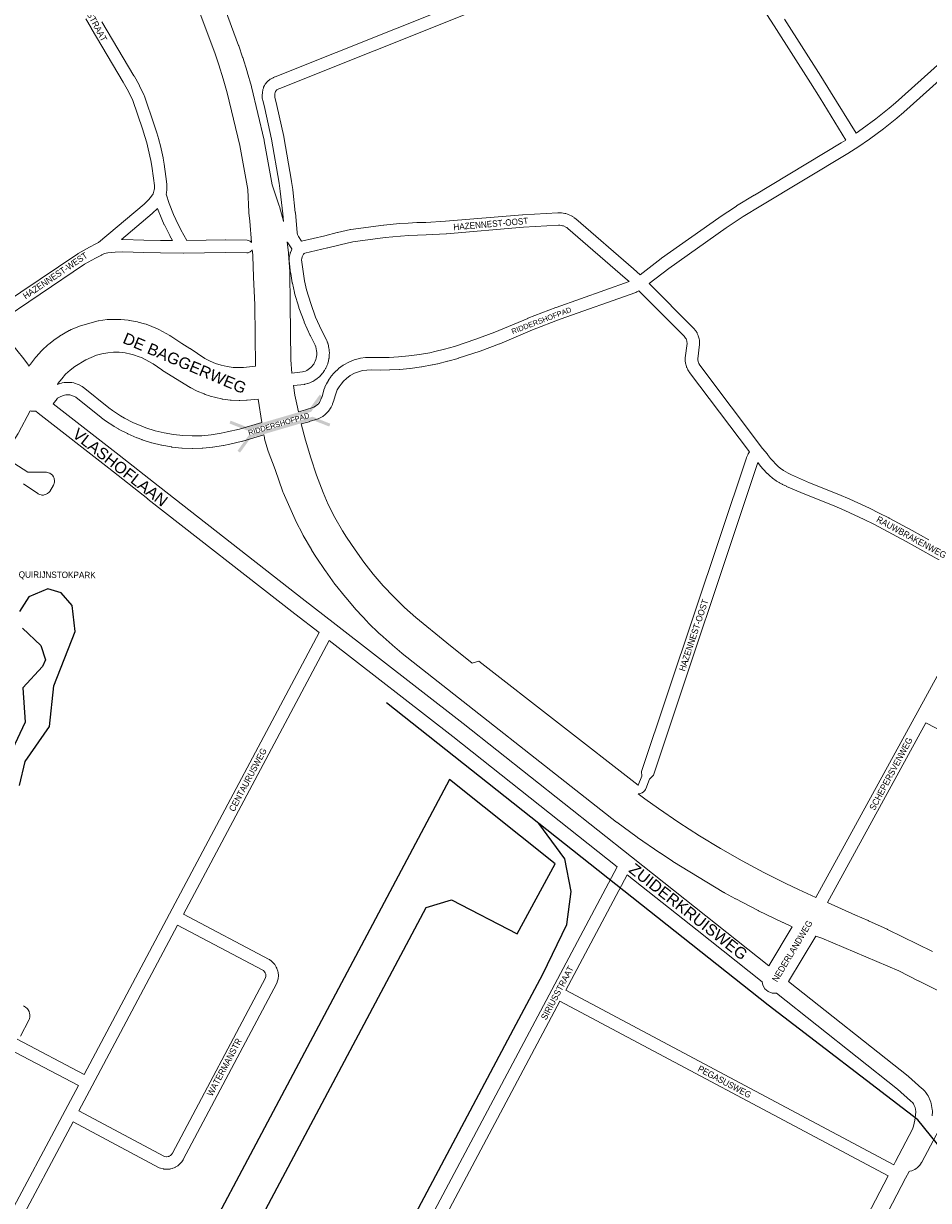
# Model space of a CAD drawing. Header units: metres. Extents: x 123817 to 142006, y 393105 to 406084.
# Tile 109 of 138: x 135481 to 136567, y 398729 to 400142. Entities that reach past the tile are written whole.
import ezdxf
from ezdxf.enums import TextEntityAlignment as Align

# ---------------------------------------------------------------- set-up
doc = ezdxf.new("R2010")
doc.units = ezdxf.units.M
doc.header["$MEASUREMENT"] = 0
doc.styles.add('Style-Arial', font='arial.ttf')

# ---------------------------------------------------------------- blocks, each defined once
blk = doc.blocks.new('gg0-viaduct_26')
at = {"linetype": 'Continuous', "lineweight": 0}
blk.add_hatch(color=7, dxfattribs=at).paths.add_polyline_path([(-55.8, -16.9), (-58, -14), (-40, 0), (40, 0), (58, -14), (55.8, -16.9), (38.7, -3.7), (-38.7, -3.7)])
blk = doc.blocks.new('gg0-viaduct_27')
at = {"linetype": 'Continuous', "lineweight": 0}
blk.add_hatch(color=7, dxfattribs=at).paths.add_polyline_path([(-55.8, -16.9), (-58, -14), (-40, 0), (40, 0), (58, -14), (55.8, -16.9), (38.7, -3.7), (-38.7, -3.7)])

msp = doc.modelspace()

# ---------------------------------------------------------------- linework, layer by layer
at = {"color": 6, "linetype": 'Continuous', "lineweight": 0, "flags": 128}
for points in [[(136300.2, 400265.2), (136381.8, 400139), (136425.3, 400070.5), (136436.9, 400052), (136467.7, 400001.9)], [(136002.7, 400165.5), (135782.9, 400077.8), (135782.6, 400077.6), (135781, 400076.9), (135780.6, 400076.7), (135777.2, 400074.9), (135777, 400074.8), (135776.1, 400074.2), (135774.6, 400073), (135773.5, 400071.9), (135773.4, 400071.7), (135771.1, 400068.8), (135770.2, 400067.4), (135769.1, 400065.2), (135768.9, 400064.6), (135768.8, 400064.2), (135768.3, 400062.7), (135768.1, 400061.7), (135767.6, 400059.2), (135767.6, 400058.4), (135767.4, 400055.6), (135767.5, 400055.6), (135767.4, 400055.2), (135767.4, 400055), (135767.4, 400053.7), (135767.5, 400052.6), (135767.9, 400050.4), (135768, 400049.8), (135770.5, 400039.9), (135778.7, 400003), (135787.8, 399950.1), (135789.1, 399940.4), (135792.2, 399913.5), (135793.1, 399904.2)], [(135814.5, 399880.7), (135810.9, 399886.3), (135810.2, 399887.7), (135809.9, 399888.7), (135809.4, 399890.5), (135807.2, 399915), (135807.1, 399915.1), (135804, 399942.2), (135804, 399942.4), (135802.6, 399952.3), (135802.6, 399952.5), (135793.5, 400005.7), (135793.4, 400006.1), (135785.1, 400043.2), (135785.1, 400043.4), (135782.7, 400053.2), (135782.4, 400054.6), (135782.4, 400055.1), (135782.5, 400057.2), (135782.8, 400058.8), (135782.9, 400059.3), (135783.4, 400060.2), (135784.6, 400061.8), (135784.9, 400062), (135787.5, 400063.4), (135788.7, 400063.9), (136015.2, 400154.3)], [(136394.4, 400147), (136438, 400078.5), (136438, 400078.4), (136449.6, 400059.9), (136449.6, 400059.8), (136480.2, 400010.2)], [(135803, 399870.9), (135802.8, 399871.3), (135798, 399878.5), (135797.5, 399879.4), (135797.3, 399879.9)]]:
    msp.add_lwpolyline(points, dxfattribs=at)
at = {"color": 1, "linetype": 'Continuous', "lineweight": 0, "flags": 128}
for points in [[(135720.7, 400165.4), (135739.1, 400115.4), (135739.1, 400115.4), (135739.2, 400115.1), (135743.9, 400101.5), (135744, 400101.1), (135749.2, 400084.2), (135749.4, 400083.9), (135754.4, 400066.3), (135754.5, 400065.6), (135769.8, 400001.8), (135769.9, 400001), (135779.5, 399948.2), (135787.8, 399922.9), (135788, 399922.3), (135793.1, 399904.4), (135793.1, 399904.2)], [(135692.7, 400154.6), (135710.9, 400105.2), (135715.4, 400092), (135720.5, 400075.5), (135725.4, 400058.4), (135740.5, 399995.2), (135750, 399942.7), (135751.4, 399915.4), (135751.5, 399914.4), (135752.7, 399904.7), (135754.7, 399879.1)], [(135797.3, 399879.9), (135798.9, 399866.5), (135798.9, 399865.7), (135800.4, 399844), (135800.4, 399843.3), (135801.1, 399804.7), (135801.1, 399804.6), (135801.7, 399738.1), (135802.9, 399722)], [(135487.7, 399730.6), (135488.6, 399732), (135489.3, 399732.9), (135495.2, 399740.7), (135495.7, 399741.3), (135496.1, 399741.8), (135502.5, 399748.8), (135503.4, 399749.8), (135510.3, 399756.1), (135511.3, 399757), (135518.8, 399762.7), (135519.6, 399763.3), (135523.6, 399765.9), (135524.2, 399766.3), (135535.8, 399773.3), (135536, 399773.4), (135538, 399774.3), (135549.3, 399778.9), (135550.8, 399779.4), (135569, 399784.5), (135570.4, 399784.8), (135571, 399784.9), (135581.5, 399786.4), (135583.8, 399786.5), (135596.7, 399786.3), (135597.7, 399786.3), (135606.4, 399785.6), (135607.8, 399785.4), (135608, 399785.4), (135617.8, 399783.5), (135618.7, 399783.3), (135626.2, 399781.4), (135628.2, 399780.7), (135641.8, 399775.1), (135643.3, 399774.4), (135656.7, 399767.1), (135657.1, 399766.9), (135657.8, 399766.4), (135670.9, 399757.8), (135680.5, 399751.8), (135680.8, 399751.6), (135698.6, 399739.8), (135704.9, 399736.4), (135711.5, 399733.6), (135718.2, 399731.5), (135725.3, 399729.9), (135732.4, 399729), (135739.5, 399728.7), (135745.1, 399728.9), (135759.2, 399730.5), (135758.4, 399803.9), (135757, 399837.5), (135757, 399837.7), (135756.3, 399862.5), (135755.6, 399868.7), (135755.5, 399869.2), (135755.5, 399870.1)], [(135767.1, 399662.9), (135762.6, 399690.8), (135749.3, 399689.6), (135748.5, 399689.5), (135740.7, 399689.3), (135739.6, 399689.3), (135730.3, 399689.6), (135729, 399689.8), (135720.2, 399690.9), (135719.4, 399691), (135718.4, 399691.2), (135705.1, 399694.6), (135704, 399694.9), (135698.9, 399696.6), (135697.7, 399697.1), (135689.5, 399700.6), (135688.7, 399701), (135681.9, 399704.4), (135681.2, 399704.8), (135680.8, 399705), (135647.7, 399725.4), (135647.1, 399725.9), (135636.5, 399733.2), (135622.6, 399740.7), (135619.9, 399741.8), (135612.9, 399744.2), (135609.9, 399745), (135602.9, 399746.4), (135595.9, 399747.1), (135589, 399747.1), (135582.1, 399746.5), (135575.1, 399745.3), (135568.5, 399743.5), (135562, 399741), (135555.8, 399738.1), (135542.5, 399729.9), (135536.8, 399725.6), (135531.5, 399720.7), (135526.8, 399715.4), (135522.3, 399709.5), (135521.7, 399708.5)], [(135810.8, 399675.7), (135808.8, 399684.9), (135806.7, 399695.6), (135804.8, 399707.1)], [(135495.6, 399676.5), (135495.5, 399676.5), (135490.3, 399676.5), (135488.8, 399677)], [(136019.6, 399374.2), (135989.1, 399398.3), (135951.9, 399428.7), (135938.4, 399441), (135925.3, 399453.7), (135912.8, 399467), (135900.8, 399480.8), (135889.5, 399495.1), (135878.8, 399509.9), (135868.6, 399525.2), (135863.9, 399532.7), (135854.6, 399548.7), (135846.4, 399564.3), (135840.4, 399578.9), (135832.6, 399599.6), (135825.6, 399620.6), (135819.2, 399641.8), (135814.3, 399661.1)], [(136375.5, 399010.8), (136403.6, 399057.6), (136392.6, 399062.6), (136392.3, 399062.7), (136363, 399076.9), (136362.6, 399077), (136335.7, 399091), (136335.4, 399091.1), (136322.1, 399098.4), (136321.7, 399098.6), (136321.4, 399098.8), (136260.3, 399136.1), (136259.9, 399136.4), (136244.9, 399146.2), (136244.7, 399146.4), (136217.8, 399164.8), (136217.4, 399165.1), (136193.1, 399183), (136192.7, 399183.3), (135935.4, 399385.8), (135935.1, 399386.1), (135923.7, 399395.6), (135923.3, 399396), (135908.9, 399409), (135908.4, 399409.4), (135894.4, 399423), (135894, 399423.5), (135880.7, 399437.6), (135880.3, 399438.1), (135867.6, 399452.8), (135867.4, 399452.9), (135867.2, 399453.3), (135855, 399468.5), (135854.7, 399469), (135843.2, 399484.7), (135842.9, 399485.2), (135832.1, 399501.4), (135831.8, 399501.8), (135826.7, 399510.1), (135826.4, 399510.5), (135816.7, 399527.3), (135816.4, 399527.8), (135807.2, 399545.3), (135806.8, 399546.3), (135792.7, 399578.9), (135792.3, 399579.7), (135792.3, 399579.8), (135782.8, 399606.4), (135774.5, 399628.4), (135774.5, 399628.5), (135774.1, 399629.7), (135770.3, 399643.4), (135770, 399645), (135769.5, 399648)], [(136432, 399092.9), (136411, 399102.4), (136395.8, 399109.7), (136369.3, 399122.9), (136343.3, 399136.9), (136317.5, 399151.6), (136292.2, 399166.9), (136267.4, 399182.8), (136242.9, 399199.5), (136226.5, 399211.2), (136218.7, 399217.3)], [(136445.7, 399086.7), (136479.4, 399071.6), (136494.8, 399065), (136495.1, 399064.9), (136517.5, 399054.8), (136518, 399054.5), (136571.8, 399027.8)], [(136399.2, 398992), (136431.8, 399046.2), (136438.9, 399043.9), (136531.3, 399004.6), (136554.8, 398992.7), (136555, 398992.6), (136586.1, 398977.2), (136626.1, 398957.1), (136646.4, 398942.5), (136665.5, 398927.8), (136684, 398912.5), (136694.1, 398903.4), (136708.1, 398890), (136714.7, 398883.2), (136727.8, 398868.9), (136740.2, 398854.2), (136752, 398839), (136760.8, 398826.8)], [(136384.7, 398978), (136379.6, 398978), (136374.7, 398979.8), (136370.7, 398983.1), (136368.1, 398987.6), (136367.3, 398991.7)]]:
    msp.add_lwpolyline(points, dxfattribs=at)
at = {"color": 9, "linetype": 'Continuous', "lineweight": 0, "flags": 128}
for points in [[(135432, 399788.8), (135546.2, 399865.5), (135546.6, 399865.7), (135546.7, 399865.8), (135560.1, 399873.2), (135560.3, 399873.4), (135567.7, 399877.2), (135571.1, 399879.1), (135625.6, 399924.9), (135631.4, 399930.6), (135634.7, 399934.4), (135636.4, 399937.2), (135637.1, 399938.9), (135637.8, 399942), (135638, 399943.5), (135638.1, 399945.2), (135638, 399947.3), (135637, 399956.2), (135634.9, 399970.5), (135633.7, 399977.4), (135630.7, 399991.4), (135628.8, 399998.4), (135626.6, 400006.1), (135623.6, 400015.3), (135612.1, 400049.3), (135606.8, 400060.3), (135600.6, 400071.3), (135562.1, 400136.3), (135562.1, 400136.4), (135555.9, 400147.2)], [(135575.1, 400143.9), (135613.5, 400078.9), (135613.6, 400078.8), (135620, 400067.5), (135620.2, 400067.1), (135625.8, 400055.4), (135626.1, 400054.7), (135626.2, 400054.5), (135637.8, 400020.1), (135637.9, 400020), (135640.9, 400010.6), (135640.9, 400010.4), (135643.2, 400002.5), (135643.3, 400002.3), (135645.2, 399995.1), (135645.3, 399994.8), (135648.4, 399980.5), (135648.5, 399980.2), (135649.7, 399973), (135649.8, 399972.8), (135651.9, 399958.2), (135651.9, 399958), (135653, 399948.8), (135653, 399948.2), (135653.1, 399945.5), (135653.1, 399945.2), (135653.1, 399944.8), (135653, 399942.5), (135653, 399941.8), (135652.6, 399939.5), (135652.5, 399938.6), (135652, 399936.8), (135655.7, 399925.6), (135660.8, 399912.7), (135663.6, 399906.5), (135669.7, 399894.1), (135677.1, 399881.3), (135723.4, 399882.1), (135723.7, 399882.1), (135749.4, 399881.6), (135750.5, 399881.5), (135753, 399880.6), (135754.7, 399879.1)], [(135659.8, 399881.3), (135645.5, 399881.4), (135625.3, 399881.9), (135600.3, 399882.7), (135599.9, 399882.7), (135598.6, 399882.7), (135635.4, 399913.6), (135635.8, 399914), (135641.9, 399919.9), (135646.9, 399907.1), (135647.1, 399906.8), (135649.9, 399900.3), (135650.1, 399900), (135656.4, 399887.3), (135656.6, 399886.9), (135659.8, 399881.3)], [(135814.5, 399880.7), (135842.5, 399887), (135857.5, 399890.8), (135857.6, 399890.9), (135873.2, 399894.5), (135873.6, 399894.5), (135873.9, 399894.6), (135913.1, 399899.9), (135913.5, 399899.9), (135932.1, 399901.6), (135932.3, 399901.6), (135942.7, 399902.3), (135942.8, 399902.3), (135953.2, 399902.8), (135953.4, 399902.8), (135963.7, 399903.1), (135987.3, 399904.4), (136080, 399912.3), (136080.2, 399912.3), (136122.3, 399914.6), (136122.7, 399914.6), (136125.4, 399914.6), (136126.5, 399914.5), (136130.8, 399913.9), (136130.9, 399913.8), (136131.8, 399913.6), (136133.8, 399913), (136134.8, 399912.6), (136138.7, 399910.8), (136139.3, 399910.5), (136139.6, 399910.3), (136141.4, 399909.2), (136142, 399908.7), (136143.7, 399907.4), (136143.9, 399907.2), (136213.1, 399847.3), (136213.2, 399847.2), (136221.1, 399840.1)], [(136207.7, 399832), (136203.2, 399836), (136134.2, 399895.8), (136133, 399896.8), (136131.9, 399897.4), (136129, 399898.8), (136127.9, 399899.1), (136124.8, 399899.6), (136122.9, 399899.6), (136081.2, 399897.3), (135988.5, 399889.4), (135988.3, 399889.4), (135964.4, 399888.1), (135964.2, 399888.1), (135953.8, 399887.8), (135943.6, 399887.3), (135933.4, 399886.7), (135915, 399885), (135876.2, 399879.8), (135861.1, 399876.3), (135846.1, 399872.5), (135845.9, 399872.4), (135818.5, 399866.2), (135817.9, 399865.8), (135817.5, 399865.4), (135817.5, 399865.4), (135817.5, 399865.4), (135816.9, 399864.8), (135816, 399863.5), (135815.3, 399861.7), (135814.8, 399859.8), (135814.7, 399858), (135816.4, 399844.2), (135818.3, 399833.1), (135820.7, 399822.1), (135825.6, 399805.5), (135831.5, 399789.3), (135838.6, 399773.5), (135844.4, 399762.1), (135844.8, 399761.3), (135845.8, 399758.6), (135845.9, 399758.5), (135846, 399757.9), (135846.8, 399755.1), (135847, 399754.4), (135847.5, 399751.5), (135847.6, 399750.8), (135847.9, 399747.9), (135848, 399747.1), (135848, 399747.1), (135847.9, 399743.4), (135847.9, 399742.6), (135847.6, 399740.1), (135847.5, 399739.5), (135847, 399736.9), (135846.9, 399736.4), (135846.2, 399733.9), (135846, 399733.4), (135846, 399733.3), (135845.1, 399730.9), (135845.1, 399730.9), (135844.8, 399730.4), (135843.7, 399728), (135843.5, 399727.5), (135842.2, 399725.3), (135841.9, 399724.8), (135840.4, 399722.7), (135840, 399722.1), (135839.9, 399722), (135838.3, 399720.1), (135837.8, 399719.6), (135836, 399717.8), (135835.5, 399717.4), (135833.5, 399715.7), (135833, 399715.3), (135830.9, 399713.9), (135830.4, 399713.5), (135830.4, 399713.5), (135828.1, 399712.2), (135827.6, 399711.9), (135825.2, 399710.9), (135824.6, 399710.6), (135822.2, 399709.7), (135821.6, 399709.5), (135819.1, 399708.9), (135818.4, 399708.7), (135818, 399708.6), (135804.8, 399707.1)], [(135755.5, 399870.1), (135755, 399869.2), (135753, 399867.6), (135750.5, 399866.7), (135749.1, 399866.6), (135723.5, 399867.1), (135672.9, 399866.2), (135672.8, 399866.2), (135672.7, 399866.2), (135645.3, 399866.4), (135645.2, 399866.4), (135625, 399866.9), (135624.9, 399866.9), (135600, 399867.7), (135591, 399867.5), (135582, 399866.5), (135578, 399865.8), (135575.1, 399864.1), (135575.1, 399864.1), (135574.7, 399863.9), (135567.3, 399860.1), (135554.3, 399852.8), (135447.2, 399780.9)], [(135803, 399870.9), (135802.4, 399869.9), (135801.2, 399866.9), (135801.1, 399866.6), (135800.8, 399865.8), (135800.1, 399862.7), (135799.9, 399861.4), (135799.7, 399858.3), (135799.8, 399858.3), (135799.7, 399857.8), (135799.7, 399856.9), (135801.5, 399842.2), (135801.6, 399841.8), (135803.5, 399830.4), (135803.6, 399830), (135806.1, 399818.7), (135806.2, 399818.2), (135811.3, 399801.1), (135811.4, 399800.6), (135811.4, 399800.6), (135817.6, 399783.9), (135817.7, 399783.4), (135825, 399767.2), (135825.2, 399766.8), (135830.9, 399755.6), (135831.7, 399753.5), (135832.3, 399751.3), (135832.7, 399749), (135833, 399746.8), (135832.9, 399743.9), (135832.7, 399742.1), (135832.3, 399740.2), (135831.8, 399738.3), (135831.1, 399736.5), (135830.3, 399734.7), (135829.3, 399733), (135828.3, 399731.5), (135827.1, 399730.1), (135825.7, 399728.7), (135824.2, 399727.5), (135822.6, 399726.4), (135820.9, 399725.4), (135819.2, 399724.6), (135817.4, 399723.9), (135815.7, 399723.5), (135802.9, 399722)], [(136232, 399829.6), (136284.7, 399776.6), (136285.2, 399776.2), (136285.2, 399776), (136287.7, 399773), (136288.3, 399772.1), (136289.3, 399770.4), (136289.6, 399769.7), (136290.4, 399768), (136290.6, 399767.4), (136290.8, 399766.9), (136291.9, 399763.1), (136292.1, 399761.6), (136292.4, 399757.7), (136292.4, 399757.2), (136292.3, 399756.3), (136290.1, 399739.2), (136290.1, 399738.4), (136290.6, 399735.7), (136290.9, 399734.7), (136291.3, 399733.8), (136292.6, 399731.8), (136367.9, 399631.7), (136373.7, 399624.7), (136373.8, 399624.5), (136377.4, 399619.8), (136379.7, 399617.2), (136384.2, 399612.3), (136386.6, 399610.1), (136389.1, 399608.1), (136393, 399605.2), (136395.7, 399603.5), (136398.5, 399601.9), (136402.8, 399599.9), (136424.3, 399590.6), (136459.4, 399576.6), (136459.6, 399576.5), (136472.5, 399570.9), (136472.7, 399570.8), (136496.2, 399560), (136496.3, 399559.9), (136507.9, 399554.2), (136508, 399554.1), (136519.5, 399548.3), (136519.7, 399548.2), (136547.5, 399533.2), (136547.5, 399533.2), (136567.5, 399522.1)], [(136223.1, 399238.5), (136222.7, 399244.2), (136348.5, 399620.3), (136348.6, 399620.5), (136348.7, 399620.9), (136350.1, 399624), (136350.7, 399625.2), (136352.3, 399627.5), (136280.4, 399723), (136280, 399723.5), (136278.3, 399726.2), (136277.9, 399727.1), (136277.1, 399728.9), (136276.8, 399729.4), (136276.8, 399729.6), (136276.2, 399731.5), (136275.9, 399732.6), (136275.2, 399736.4), (136275.1, 399737.6), (136275.1, 399739.5), (136275.1, 399739.6), (136275.2, 399740.6), (136277.4, 399757.5), (136277.2, 399759.9), (136276.5, 399762.3), (136276.1, 399763.2), (136275.6, 399764.1), (136273.8, 399766.3), (136219.4, 399820.9)], [(135456.8, 399621.9), (135486.1, 399603.2), (135508.5, 399603.2), (135509.8, 399603), (135512.2, 399602.1), (135512.5, 399602), (135514, 399601), (135515.7, 399599.5), (135516.9, 399597.6), (135517.6, 399595.9), (135517.7, 399595.6), (135518.2, 399593), (135518, 399591.5), (135517.7, 399589.7), (135517.4, 399588.7), (135516.8, 399587.5), (135512.4, 399580.1), (135511.7, 399579.1), (135509.7, 399577.5), (135509, 399577.1), (135507.3, 399576.4), (135505.6, 399575.9), (135504.8, 399575.8), (135504.6, 399575.7), (135502.8, 399575.8), (135502, 399576), (135500.3, 399576.5), (135498.6, 399577.2), (135498.2, 399577.5), (135480.8, 399589.1)], [(136580.1, 399497.8), (136560.2, 399509), (136540.3, 399520), (136512.7, 399534.9), (136501.3, 399540.7), (136489.8, 399546.4), (136466.5, 399557.2), (136453.8, 399562.7), (136418.7, 399576.8), (136418.5, 399576.8), (136396.7, 399586.2), (136396.5, 399586.3), (136391.9, 399588.5), (136391.4, 399588.7), (136388.2, 399590.5), (136388.1, 399590.5), (136387.9, 399590.7), (136384.8, 399592.6), (136384.4, 399592.9), (136380, 399596.1), (136379.6, 399596.4), (136376.8, 399598.7), (136376.5, 399599), (136373.8, 399601.5), (136373.5, 399601.8), (136368.6, 399607), (136368.4, 399607.2), (136365.9, 399610.1), (136365.9, 399610.2), (136365.6, 399610.5), (136362.4, 399614.7), (136236.9, 399239.4), (136232.4, 399234.9)], [(136432, 399092.9), (136554.3, 399316.2), (136635.9, 399465.2)], [(135847.6, 399401.4), (135673, 399072.7), (135775.7, 399018.4), (135776, 399018.3), (135776.5, 399017.9), (135778, 399016.9), (135779, 399016.1), (135781.4, 399013.6), (135781.8, 399013.1), (135782.5, 399012.3), (135784.3, 399009.3), (135784.9, 399007.9), (135785, 399007.7), (135786.1, 399004.5), (135786.4, 399002.8), (135786.8, 398999.3), (135786.8, 398998.7), (135786.8, 398998), (135786.6, 398996.3), (135786.4, 398995), (135785.5, 398991.7), (135785.3, 398991), (135784.9, 398990.1), (135672.7, 398778.5), (135672.4, 398777.9), (135670.8, 398775.6), (135670.3, 398774.9), (135669.9, 398774.4), (135667.4, 398771.9), (135666, 398770.9), (135663.1, 398769), (135662.9, 398768.9), (135661.9, 398768.5), (135660.3, 398767.8), (135659.5, 398767.6), (135657.8, 398767.1), (135657.2, 398767), (135656.5, 398766.9), (135653.1, 398766.6), (135651.8, 398766.6), (135650.1, 398766.7), (135649.4, 398766.8), (135648.8, 398767), (135645.5, 398767.8), (135643.9, 398768.5), (135540.5, 398823.5), (135469.1, 398689.2)], [(135473.5, 398922.7), (135553.8, 398880.5), (135656.2, 399073.1), (135835.6, 399410.7)], [(136825, 398942.3), (136800.6, 398898.2), (136787.4, 398905.5), (136830.8, 398983.8), (136836.1, 399022.6), (136717.2, 399085.6), (136717, 399085.8), (136715, 399087.4), (136713.7, 399089.7), (136713.5, 399090.2), (136669.8, 399247.8), (136564, 399302.6), (136445.7, 399086.7)], [(135867.1, 398515.3), (136115, 398981.9), (136115, 398981.9), (136115, 398981.9), (136193.5, 399129.6)], [(136525.4, 398772), (136131.8, 398981.4), (136205.5, 399120.1)], [(135652.4, 398781.6), (135652, 398781.6), (135650.1, 398782.1), (135547.5, 398836.7), (135563.5, 398866.9), (135665.9, 399059.5), (135768.3, 399005.4), (135768.8, 399005), (135770.1, 399003.6), (135771, 399002.2), (135771.6, 399000.6), (135771.8, 398998.6), (135771.7, 398998.2), (135771.2, 398996.3), (135659.7, 398785.8), (135658.7, 398784.5), (135657.5, 398783.2), (135655.8, 398782.2), (135655.2, 398781.9), (135654.6, 398781.8), (135652.4, 398781.6)], [(135480.9, 398962.7), (135483.5, 398961.1), (135485.4, 398959.5), (135485.6, 398959.2), (135486.7, 398957.8), (135487.7, 398955.9), (135487.8, 398955.5), (135488.3, 398953.8), (135488.7, 398951.9), (135488.7, 398951), (135488.7, 398950.8), (135488.5, 398949.1), (135488.1, 398947.4), (135487.9, 398946.5), (135487.4, 398945.5), (135477.2, 398926.4)], [(136518.5, 398758.8), (136124.7, 398968.2), (135883.8, 398514.9)], [(135459.3, 398702.7), (135530.8, 398837.1), (135546.8, 398867.3), (135454.5, 398915.7)]]:
    msp.add_lwpolyline(points, dxfattribs=at)
at = {"color": 191, "linetype": 'Continuous', "lineweight": 0, "flags": 128}
for points in [[(136581.3, 400094.9), (136527.4, 400046.5), (136519.7, 400040), (136503.9, 400027.3), (136487.6, 400015.3), (136480.2, 400010.2)], [(136591.4, 400083.8), (136537.3, 400035.3), (136537.1, 400035.1), (136529.3, 400028.5), (136529.2, 400028.3), (136513.2, 400015.5), (136512.9, 400015.3), (136496.4, 400003.1), (136496.2, 400003), (136482.3, 399993.5), (136479.2, 399991.4), (136479, 399991.3), (136470.4, 399985.8), (136470.2, 399985.7), (136365.8, 399923.1), (136344.8, 399910.1), (136324.2, 399896.4), (136255.5, 399847.8), (136232, 399829.6)], [(136221.1, 399840.1), (136246.4, 399859.8), (136246.7, 399860), (136315.6, 399908.7), (136315.8, 399908.9), (136336.6, 399922.6), (136336.8, 399922.8), (136358, 399935.9), (136358.1, 399935.9), (136462.4, 399998.5), (136467.7, 400001.9)], [(135810.8, 399675.7), (135819.3, 399678.2), (135829.3, 399681.3), (135831.4, 399682.5), (135833.5, 399684.1), (135834.8, 399685.4), (135836, 399686.9), (135837, 399688.7), (135837.9, 399690.6), (135839.2, 399694.1), (135841.3, 399701.6), (135841.4, 399702), (135842.5, 399704.9), (135842.5, 399705), (135842.7, 399705.6), (135844, 399708.4), (135844.4, 399709.1), (135846.8, 399713.2), (135847.1, 399713.8), (135849.9, 399717.7), (135850.3, 399718.3), (135850.3, 399718.3), (135853.8, 399722.5), (135854.4, 399723.1), (135858.4, 399726.9), (135859.1, 399727.5), (135864.6, 399731.5), (135865.3, 399731.9), (135865.3, 399732), (135871.2, 399735.3), (135872.2, 399735.7), (135877.9, 399738), (135878.8, 399738.3), (135884.7, 399739.7), (135885.3, 399739.9), (135885.5, 399739.9), (135891.4, 399740.7), (135892.3, 399740.8), (135898.2, 399740.9), (135898.5, 399740.9), (135909.5, 399740.7), (135919.8, 399740.9), (135931.2, 399741.5), (135943.3, 399742.7), (135956.4, 399744.4), (135968.8, 399746.6), (135974.6, 399747.9), (135986.2, 399750.8), (135998.3, 399754.2), (136024, 399762.7), (136046.8, 399771.3), (136086.1, 399787.8), (136086.3, 399787.9), (136119.9, 399800.8), (136120.1, 399800.9), (136207.7, 399832)], [(136219.4, 399820.9), (136217.2, 399819.6), (136217.2, 399819.6), (136216, 399819), (136125.2, 399786.8), (136091.8, 399773.9), (136052.5, 399757.4), (136052.3, 399757.3), (136029.2, 399748.6), (136028.9, 399748.5), (136002.8, 399739.9), (136002.5, 399739.8), (135990.2, 399736.3), (135990, 399736.3), (135978.1, 399733.3), (135977.9, 399733.3), (135971.8, 399731.9), (135971.5, 399731.9), (135958.9, 399729.6), (135958.8, 399729.6), (135958.6, 399729.6), (135945.2, 399727.8), (135944.8, 399727.7), (135932.5, 399726.6), (135932.2, 399726.5), (135920.5, 399725.9), (135920.2, 399725.9), (135909.6, 399725.7), (135909.3, 399725.7), (135898.4, 399725.9), (135893, 399725.8), (135888, 399725.1), (135882.9, 399723.8), (135878.1, 399722), (135873.1, 399719.1), (135868.4, 399715.7), (135865, 399712.5), (135862, 399708.9), (135859.6, 399705.5), (135857.5, 399701.9), (135856.5, 399699.7), (135855.7, 399697.2), (135853.5, 399689.7), (135853.4, 399689.3), (135851.9, 399685.2), (135851.9, 399685.1), (135851.6, 399684.5), (135850.4, 399682), (135850.1, 399681.4), (135848.7, 399679), (135848.2, 399678.2), (135846.5, 399675.9), (135846.2, 399675.6), (135845.8, 399675.2), (135843.8, 399673.1), (135843, 399672.4), (135840.1, 399670.2), (135839.3, 399669.7), (135839.2, 399669.7), (135836, 399667.9), (135834.6, 399667.3), (135823.8, 399663.9), (135823.6, 399663.8), (135814.3, 399661.1)], [(135447.2, 399780.9), (135481.2, 399739.2), (135481.3, 399739.1), (135484.6, 399734.8), (135484.8, 399734.6), (135487.7, 399730.6)], [(135521.7, 399708.5), (135523.6, 399709.4), (135524.6, 399709.7), (135526.7, 399710.2), (135527.4, 399710.4), (135527.4, 399710.4), (135529.6, 399710.8), (135530.6, 399710.9), (135535.1, 399711), (135536.1, 399711), (135538.3, 399710.8), (135538.9, 399710.7), (135539, 399710.7), (135541.2, 399710.3), (135542.1, 399710), (135546.4, 399708.6), (135547.6, 399708), (135551.5, 399705.9), (135551.6, 399705.8), (135552.6, 399705.2), (135583.4, 399680.5), (135587.8, 399677.2), (135597.4, 399670.9), (135602.2, 399668.2), (135612.3, 399662.9), (135622.8, 399658.4), (135627.9, 399656.4), (135638.8, 399653), (135649.8, 399650.3), (135660.9, 399648.3), (135672.2, 399647.1), (135683.5, 399646.7), (135694.8, 399647), (135706.1, 399648.1), (135718, 399650), (135725.3, 399651.5), (135740.1, 399655), (135767.1, 399662.9)], [(135769.5, 399648), (135744.1, 399640.6), (135743.8, 399640.5), (135728.7, 399636.9), (135728.4, 399636.8), (135720.8, 399635.3), (135720.6, 399635.2), (135720.5, 399635.2), (135708.3, 399633.2), (135707.8, 399633.2), (135696, 399632), (135695.5, 399632), (135683.7, 399631.7), (135683.2, 399631.7), (135671.4, 399632.1), (135670.9, 399632.2), (135659.1, 399633.4), (135658.6, 399633.5), (135646.9, 399635.5), (135646.9, 399635.5), (135646.4, 399635.6), (135635, 399638.5), (135634.5, 399638.6), (135623.2, 399642.2), (135622.8, 399642.3), (135617.3, 399644.4), (135616.9, 399644.5), (135606.1, 399649.3), (135605.6, 399649.5), (135595.1, 399654.9), (135594.8, 399655.1), (135594.8, 399655.1), (135589.7, 399658.1), (135589.4, 399658.3), (135579.5, 399664.8), (135579.2, 399665), (135574.4, 399668.5), (135574.1, 399668.7), (135543.7, 399693.1), (135541, 399694.6), (135537.8, 399695.6), (135536.5, 399695.9), (135535.1, 399696), (135531.6, 399695.9), (135530.3, 399695.7), (135528.9, 399695.3), (135525.6, 399693.9), (135521.8, 399691.9), (135520.2, 399689.7), (135519.9, 399689.3), (135519.9, 399689.3), (135516.7, 399685.4)], [(136586.5, 398827.1), (136558.9, 398775), (136558.7, 398774.7), (136557.5, 398772.7), (136556.8, 398771.7), (136556.5, 398771.4), (136554.8, 398769.6), (136553.8, 398768.7), (136551.8, 398767.2), (136551.1, 398766.7), (136550.7, 398766.5), (136548.5, 398765.4), (136547.2, 398764.9), (136544.8, 398764.2), (136544, 398764), (136543.8, 398764)]]:
    msp.add_lwpolyline(points, dxfattribs=at)
at = {"color": 40, "linetype": 'Continuous', "lineweight": 0, "flags": 128}
for points in [[(135516.7, 399685.4), (135595.8, 399623.7), (135595.9, 399623.7), (135642.7, 399586.8), (135818.8, 399449), (135852.5, 399422.9), (135852.5, 399422.9), (135852.5, 399422.9), (136008.5, 399301.8), (136008.6, 399301.7), (136210.5, 399141.6), (136375.5, 399010.8)], [(135488.8, 399677), (135475, 399650.3), (135474.5, 399649.5), (135456.8, 399621.9)], [(135495.6, 399676.5), (135498.7, 399674.1), (135583.5, 399608), (135630.3, 399571.1), (135630.3, 399571), (135806.5, 399433.2), (135806.5, 399433.2), (135835.6, 399410.7)], [(135847.6, 399401.4), (135996.2, 399286), (136193.5, 399129.6)], [(136205.5, 399120.1), (136289.3, 399053.6), (136367.3, 398991.7)], [(136399.2, 398992), (136542.5, 398878.4), (136542.9, 398878.1), (136559.1, 398863.6), (136559.7, 398863.1), (136562.9, 398859.8), (136563.3, 398859.3), (136563.7, 398858.8), (136565.6, 398856.3), (136566.5, 398854.8), (136568, 398851.9), (136568.3, 398851.1), (136569.8, 398847.3), (136569.9, 398847), (136570.4, 398845.4), (136571.6, 398838.5), (136571.8, 398836.7), (136571.8, 398836.1), (136571.5, 398830.8)], [(136384.7, 398978), (136529.8, 398862.9), (136545.6, 398848.9), (136548.1, 398846.4), (136549, 398845.1), (136549.9, 398843.3), (136550.9, 398840.9), (136551.8, 398836.1), (136551.5, 398831.5), (136550.7, 398825.4), (136549, 398818.3), (136547.9, 398814.6), (136527.6, 398776.1), (136525.4, 398772)], [(136543.8, 398764), (136539.6, 398756.1), (136440.9, 398566.5), (136440.7, 398566.1), (136431.3, 398550.2), (136407.4, 398507.2), (136292, 398289.6), (136292, 398289.6), (136292, 398289.6), (136141, 398005.3)], [(136518.5, 398758.8), (136423.3, 398576), (136417.6, 398566.3)]]:
    msp.add_lwpolyline(points, dxfattribs=at)
at = {"flags": 128}
for points in [[(135476.1, 399227), (135483, 399256.1), (135512, 399297.9), (135517.2, 399346.7), (135542.8, 399412.2), (135539.3, 399443.3), (135526, 399458.4), (135510.2, 399463.3), (135487.5, 399453.7), (135476.1, 399435.9)], [(135479.6, 399416.2), (135501.9, 399395.2), (135507.3, 399378.2), (135503.6, 399369.9), (135480.1, 399344.6), (135483.1, 399303.3), (135467.4, 399270)], [(136620.9, 398500.4), (136629.9, 398633.4), (136614, 398721.8), (136591.6, 398779.9), (136554.1, 398826.1), (136374.7, 398963.4), (135916.8, 399326.5)], [(135457.7, 398128), (135964.2, 399080.6), (135994.5, 399090), (136073.3, 399049.3), (136119.2, 399133), (135992.2, 399234.5), (135466, 398244)], [(135792.5, 398413.8), (136069.2, 398934.6), (136104.4, 399000.6), (136133, 399060.3), (136138.2, 399100.1), (136130.7, 399139.1), (136099.6, 399181.5)]]:
    msp.add_lwpolyline(points, dxfattribs=at)
at = {"color": 111, "linetype": 'Continuous', "lineweight": 0, "flags": 128}
for points in [[(136019.6, 399374.2), (136027.4, 399376.3), (136218.5, 399227.4), (136218.6, 399227.3), (136218.7, 399227.3), (136218.7, 399227.4), (136223.1, 399238.5)], [(136232.4, 399234.9), (136227.8, 399223.2), (136227.3, 399222.2), (136226.5, 399221.1), (136226.2, 399220.7), (136225.6, 399220.1), (136224.6, 399219.3), (136223.9, 399218.7), (136223.5, 399218.5), (136222.3, 399218), (136221.1, 399217.6), (136219.8, 399217.3), (136219.8, 399217.3), (136218.7, 399217.3)]]:
    msp.add_lwpolyline(points, dxfattribs=at)

# ---------------------------------------------------------------- block references
at = {"color": 7, "linetype": 'Continuous', "lineweight": 0}
for name, p, rotation in [('gg0-viaduct_27', (135787.8, 399664.5), 196.2853436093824), ('gg0-viaduct_26', (135789.6, 399658.6), 16.29816662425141)]:
    msp.add_blockref(name, p, dxfattribs=dict(at, rotation=rotation))

# ---------------------------------------------------------------- texts
at = {"color": 8, "style": 'Style-Arial', "width": 0.909091}
for s, rotation, p in [('BUNDERSESTRAAT', 298.2665, (135556.3, 400161.9)), ('HAZENNEST-OOST', 4.8817, (136041.8, 399901.2)), ('HAZENNEST-WEST', 34.0423, (135519, 399839.1)), ('RAUWBRAKENWEG', 331.3943, (136546.6, 399525.2)), ('QUIRIJNSTOKPARK', 359.5797, (135521.4, 399480.1)), ('HAZENNEST-OOST', 71.4854, (136285.2, 399407.6)), ('CENTAURUSWEG', 62.0099, (135750.2, 399234.1)), ('NEDERLANDWEG', 59.0914, (136403.6, 399028.5)), ('SIRIUSSTRAAT', 62.0131, (136121.6, 398978.3)), ('WATERMANSTR', 62.0492, (135722, 398889.1)), ('PEGASUSWEG', 331.9908, (136322.4, 398871.6))]:
    msp.add_text(s, height=7.7, rotation=rotation, dxfattribs=at).set_placement(p, align=Align.MIDDLE_CENTER)
at = {"color": 8, "style": 'Style-Arial'}
for rotation, p in [(20.7231, (136102.5, 399785.3)), (16.2994, (135787.4, 399661))]:
    msp.add_text('RIDDERSHOFPAD', height=6.3, rotation=rotation, dxfattribs=at).set_placement(p, align=Align.MIDDLE_CENTER)
at = {"style": 'Style-Arial'}
for s, rotation, p in [('DE BAGGERWEG', 336.9907, (135674.5, 399734.1)), ('VLASHOFLAAN', 321.8386, (135597.1, 399609.1)), ('ZUIDERKRUISWEG', 321.8386, (136278.9, 399075.8))]:
    msp.add_text(s, height=13.6, rotation=rotation, dxfattribs=at).set_placement(p, align=Align.MIDDLE_CENTER)
at = {"color": 8, "transparency": 33554636, "style": 'Style-Arial', "width": 0.909091}
msp.add_text('SCHEPERSVENWEG', height=7.7, rotation=61.8018, dxfattribs=at).set_placement((136522, 399241.3), align=Align.MIDDLE_CENTER)

doc.saveas('drawing.dxf')
